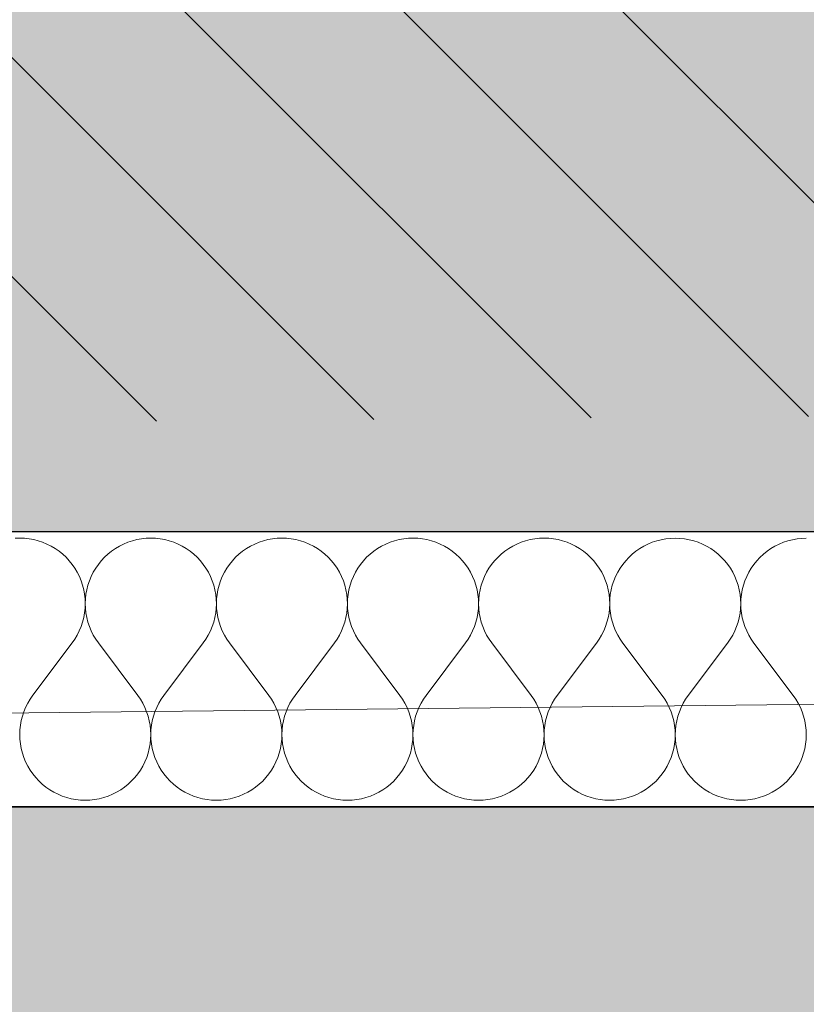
# Model space of a CAD drawing. Header units: millimetres. Extents: x -40276 to 214973, y -147941 to 35228.
# Tile 169 of 256: x -1067 to -609, y 75 to 648. Entities that reach past the tile are written whole.
import ezdxf

# ---------------------------------------------------------------- set-up
doc = ezdxf.new("R2010")
doc.units = ezdxf.units.MM
doc.header["$MEASUREMENT"] = 0
doc.linetypes.add('Wipeout_Contour', pattern=[1000, 0, -1000])
for name, color, linetype in [('1._POHLED ZÁPADNÍ_2_0_plochy', 7, 'Continuous'), ('1._POHLED ZÁPADNÍ_2_2D prvky - obecné', 7, 'Continuous'), ('1._POHLED ZÁPADNÍ_2_akustické prvky', 7, 'Continuous'), ('1._POHLED ZÁPADNÍ_2_BT_ortho', 7, 'Continuous'), ('1._POHLED ZÁPADNÍ_2_Nové_Výplně – Řezové', 7, 'Continuous'), ('1._POHLED ZÁPADNÍ_2_Výplně – Řezové', 7, 'Continuous')]:
    doc.layers.add(name, color=color, linetype=linetype)

# ---------------------------------------------------------------- blocks, each defined once
blk = doc.blocks.new('*X11', base_point=(-42174.69, -26223.67))
at = {"layer": '1._POHLED ZÁPADNÍ_2_Nové_Výplně – Řezové', "color": 21, "linetype": 'Continuous', "lineweight": 20, "true_color": 0xffaaaa}
for p, q in [((-1066.61, 346.28), (-1069.33, 346.18)), ((-1063.89, 346.18), (-1066.61, 346.28)), ((-1061.19, 345.89), (-1063.89, 346.18)), ((-1058.51, 345.4), (-1061.19, 345.89)), ((-1055.88, 344.73), (-1058.51, 345.4)), ((-1053.3, 343.87), (-1055.88, 344.73)), ((-1050.78, 342.83), (-1053.3, 343.87)), ((-1003.74, 343.86), (-1006.25, 342.82)), ((-1001.16, 344.72), (-1003.74, 343.86)), ((-998.52, 345.4), (-1001.16, 344.72)), ((-995.85, 345.88), (-998.52, 345.4)), ((-993.14, 346.17), (-995.85, 345.88)), ((-990.42, 346.27), (-993.14, 346.17)), ((-987.7, 346.17), (-990.42, 346.27)), ((-985, 345.88), (-987.7, 346.17)), ((-982.32, 345.39), (-985, 345.88)), ((-979.69, 344.72), (-982.32, 345.39)), ((-977.11, 343.86), (-979.69, 344.72)), ((-974.59, 342.82), (-977.11, 343.86)), ((-927.55, 343.85), (-930.06, 342.81)), ((-924.97, 344.71), (-927.55, 343.85)), ((-922.33, 345.38), (-924.97, 344.71)), ((-919.66, 345.87), (-922.33, 345.38)), ((-916.95, 346.16), (-919.66, 345.87)), ((-914.23, 346.25), (-916.95, 346.16)), ((-911.51, 346.16), (-914.23, 346.25)), ((-908.81, 345.86), (-911.51, 346.16)), ((-906.13, 345.38), (-908.81, 345.86)), ((-903.5, 344.71), (-906.13, 345.38)), ((-900.91, 343.85), (-903.5, 344.71)), ((-898.4, 342.81), (-900.91, 343.85)), ((-851.36, 343.84), (-853.87, 342.8)), ((-848.78, 344.7), (-851.36, 343.84)), ((-846.14, 345.37), (-848.78, 344.7)), ((-843.47, 345.85), (-846.14, 345.37)), ((-840.76, 346.15), (-843.47, 345.85)), ((-838.04, 346.24), (-840.76, 346.15)), ((-835.32, 346.14), (-838.04, 346.24)), ((-832.62, 345.85), (-835.32, 346.14)), ((-829.94, 345.37), (-832.62, 345.85)), ((-827.31, 344.7), (-829.94, 345.37)), ((-824.72, 343.84), (-827.31, 344.7)), ((-822.21, 342.79), (-824.72, 343.84)), ((-775.17, 343.83), (-777.68, 342.79)), ((-772.59, 344.69), (-775.17, 343.83)), ((-769.95, 345.36), (-772.59, 344.69)), ((-767.28, 345.84), (-769.95, 345.36)), ((-764.57, 346.13), (-767.28, 345.84)), ((-761.85, 346.23), (-764.57, 346.13)), ((-759.13, 346.13), (-761.85, 346.23)), ((-756.43, 345.84), (-759.13, 346.13)), ((-753.75, 345.36), (-756.43, 345.84)), ((-751.11, 344.68), (-753.75, 345.36)), ((-748.53, 343.82), (-751.11, 344.68)), ((-746.02, 342.78), (-748.53, 343.82)), ((-698.98, 343.82), (-701.49, 342.78)), ((-696.4, 344.68), (-698.98, 343.82)), ((-693.76, 345.35), (-696.4, 344.68)), ((-691.08, 345.83), (-693.76, 345.35)), ((-688.38, 346.12), (-691.08, 345.83)), ((-685.66, 346.22), (-688.38, 346.12)), ((-682.94, 346.12), (-685.66, 346.22)), ((-680.24, 345.83), (-682.94, 346.12)), ((-677.56, 345.35), (-680.24, 345.83)), ((-674.92, 344.67), (-677.56, 345.35)), ((-672.34, 343.81), (-674.92, 344.67)), ((-669.83, 342.77), (-672.34, 343.81)), ((-622.79, 343.81), (-625.3, 342.76)), ((-620.21, 344.66), (-622.79, 343.81)), ((-617.57, 345.34), (-620.21, 344.66)), ((-614.89, 345.82), (-617.57, 345.34)), ((-612.19, 346.11), (-614.89, 345.82)), ((-609.47, 346.21), (-612.19, 346.11)), ((-1048.35, 341.61), (-1050.78, 342.83)), ((-1046.01, 340.22), (-1048.35, 341.61)), ((-1043.78, 338.67), (-1046.01, 340.22)), ((-1041.66, 336.96), (-1043.78, 338.67)), ((-1013.26, 338.66), (-1015.38, 336.96)), ((-1011.03, 340.22), (-1013.26, 338.66)), ((-1008.69, 341.6), (-1011.03, 340.22)), ((-1006.25, 342.82), (-1008.69, 341.6)), ((-972.16, 341.6), (-974.59, 342.82)), ((-969.82, 340.21), (-972.16, 341.6)), ((-967.59, 338.66), (-969.82, 340.21)), ((-965.47, 336.95), (-967.59, 338.66)), ((-937.07, 338.65), (-939.19, 336.95)), ((-934.84, 340.2), (-937.07, 338.65)), ((-932.5, 341.59), (-934.84, 340.2)), ((-930.06, 342.81), (-932.5, 341.59)), ((-895.97, 341.59), (-898.4, 342.81)), ((-893.63, 340.2), (-895.97, 341.59)), ((-891.4, 338.65), (-893.63, 340.2)), ((-889.28, 336.94), (-891.4, 338.65)), ((-860.88, 338.64), (-863, 336.93)), ((-858.65, 340.19), (-860.88, 338.64)), ((-856.31, 341.58), (-858.65, 340.19)), ((-853.87, 342.8), (-856.31, 341.58)), ((-819.78, 341.58), (-822.21, 342.79)), ((-817.44, 340.19), (-819.78, 341.58)), ((-815.21, 338.63), (-817.44, 340.19)), ((-813.09, 336.93), (-815.21, 338.63)), ((-784.69, 338.63), (-786.81, 336.92)), ((-782.46, 340.18), (-784.69, 338.63)), ((-780.12, 341.57), (-782.46, 340.18)), ((-777.68, 342.79), (-780.12, 341.57)), ((-743.59, 341.56), (-746.02, 342.78)), ((-741.25, 340.18), (-743.59, 341.56)), ((-739.02, 338.62), (-741.25, 340.18)), ((-736.9, 336.91), (-739.02, 338.62)), ((-708.5, 338.62), (-710.62, 336.91)), ((-706.27, 340.17), (-708.5, 338.62)), ((-703.93, 341.56), (-706.27, 340.17)), ((-701.49, 342.78), (-703.93, 341.56)), ((-667.4, 341.55), (-669.83, 342.77)), ((-665.06, 340.16), (-667.4, 341.55)), ((-662.82, 338.61), (-665.06, 340.16)), ((-660.71, 336.9), (-662.82, 338.61)), ((-632.31, 338.61), (-634.43, 336.9)), ((-630.07, 340.16), (-632.31, 338.61)), ((-627.74, 341.55), (-630.07, 340.16)), ((-625.3, 342.76), (-627.74, 341.55)), ((-1039.67, 335.11), (-1041.66, 336.96)), ((-1037.82, 333.11), (-1039.67, 335.11)), ((-1036.11, 331), (-1037.82, 333.11)), ((-1019.22, 333.11), (-1020.93, 330.99)), ((-1017.37, 335.1), (-1019.22, 333.11)), ((-1015.38, 336.96), (-1017.37, 335.1)), ((-963.48, 335.09), (-965.47, 336.95)), ((-961.63, 333.1), (-963.48, 335.09)), ((-959.92, 330.98), (-961.63, 333.1)), ((-943.03, 333.1), (-944.74, 330.98)), ((-941.18, 335.09), (-943.03, 333.1)), ((-939.19, 336.95), (-941.18, 335.09)), ((-887.29, 335.08), (-889.28, 336.94)), ((-885.44, 333.09), (-887.29, 335.08)), ((-883.73, 330.97), (-885.44, 333.09)), ((-866.84, 333.09), (-868.55, 330.97)), ((-864.99, 335.08), (-866.84, 333.09)), ((-863, 336.93), (-864.99, 335.08)), ((-811.1, 335.07), (-813.09, 336.93)), ((-809.24, 333.08), (-811.1, 335.07)), ((-807.54, 330.96), (-809.24, 333.08)), ((-790.65, 333.08), (-792.36, 330.96)), ((-788.8, 335.07), (-790.65, 333.08)), ((-786.81, 336.92), (-788.8, 335.07)), ((-734.91, 335.06), (-736.9, 336.91)), ((-733.05, 333.07), (-734.91, 335.06)), ((-731.35, 330.95), (-733.05, 333.07)), ((-714.46, 333.06), (-716.17, 330.95)), ((-712.61, 335.06), (-714.46, 333.06)), ((-710.62, 336.91), (-712.61, 335.06)), ((-658.72, 335.05), (-660.71, 336.9)), ((-656.86, 333.06), (-658.72, 335.05)), ((-655.16, 330.94), (-656.86, 333.06)), ((-638.27, 333.05), (-639.98, 330.93)), ((-636.42, 335.04), (-638.27, 333.05)), ((-634.43, 336.9), (-636.42, 335.04)), ((-1034.56, 328.76), (-1036.11, 331)), ((-1033.17, 326.42), (-1034.56, 328.76)), ((-1031.96, 323.99), (-1033.17, 326.42)), ((-1023.87, 326.42), (-1025.09, 323.98)), ((-1022.48, 328.76), (-1023.87, 326.42)), ((-1020.93, 330.99), (-1022.48, 328.76)), ((-958.37, 328.75), (-959.92, 330.98)), ((-956.98, 326.41), (-958.37, 328.75)), ((-955.77, 323.97), (-956.98, 326.41)), ((-947.68, 326.41), (-948.9, 323.97)), ((-946.29, 328.75), (-947.68, 326.41)), ((-944.74, 330.98), (-946.29, 328.75)), ((-882.18, 328.74), (-883.73, 330.97)), ((-880.79, 326.4), (-882.18, 328.74)), ((-879.58, 323.96), (-880.79, 326.4)), ((-871.49, 326.39), (-872.71, 323.96)), ((-870.1, 328.73), (-871.49, 326.39)), ((-868.55, 330.97), (-870.1, 328.73)), ((-805.99, 328.72), (-807.54, 330.96)), ((-804.6, 326.38), (-805.99, 328.72)), ((-803.39, 323.95), (-804.6, 326.38)), ((-795.3, 326.38), (-796.52, 323.95)), ((-793.91, 328.72), (-795.3, 326.38)), ((-792.36, 330.96), (-793.91, 328.72)), ((-729.8, 328.71), (-731.35, 330.95)), ((-728.41, 326.37), (-729.8, 328.71)), ((-727.19, 323.94), (-728.41, 326.37)), ((-719.11, 326.37), (-720.32, 323.94)), ((-717.72, 328.71), (-719.11, 326.37)), ((-716.17, 330.95), (-717.72, 328.71)), ((-653.61, 328.7), (-655.16, 330.94)), ((-652.22, 326.36), (-653.61, 328.7)), ((-651, 323.93), (-652.22, 326.36)), ((-642.92, 326.36), (-644.13, 323.93)), ((-641.53, 328.7), (-642.92, 326.36)), ((-639.98, 330.93), (-641.53, 328.7)), ((-1030.92, 321.47), (-1031.96, 323.99)), ((-1030.06, 318.89), (-1030.92, 321.47)), ((-1026.13, 321.47), (-1026.98, 318.89)), ((-1025.09, 323.98), (-1026.13, 321.47)), ((-954.73, 321.46), (-955.77, 323.97)), ((-953.87, 318.88), (-954.73, 321.46)), ((-949.94, 321.46), (-950.79, 318.88)), ((-948.9, 323.97), (-949.94, 321.46)), ((-878.54, 321.45), (-879.58, 323.96)), ((-877.68, 318.87), (-878.54, 321.45)), ((-873.75, 321.45), (-874.6, 318.87)), ((-872.71, 323.96), (-873.75, 321.45)), ((-802.35, 321.44), (-803.39, 323.95)), ((-801.49, 318.85), (-802.35, 321.44)), ((-797.56, 321.44), (-798.41, 318.85)), ((-796.52, 323.95), (-797.56, 321.44)), ((-726.16, 321.43), (-727.19, 323.94)), ((-725.3, 318.84), (-726.16, 321.43)), ((-721.36, 321.42), (-722.22, 318.84)), ((-720.32, 323.94), (-721.36, 321.42)), ((-649.97, 321.41), (-651, 323.93)), ((-649.11, 318.83), (-649.97, 321.41)), ((-645.17, 321.41), (-646.03, 318.83)), ((-644.13, 323.93), (-645.17, 321.41)), ((-1029.39, 316.25), (-1030.06, 318.89)), ((-1028.91, 313.58), (-1029.39, 316.25)), ((-1027.66, 316.25), (-1028.14, 313.58)), ((-1026.98, 318.89), (-1027.66, 316.25)), ((-953.2, 316.24), (-953.87, 318.88)), ((-952.72, 313.56), (-953.2, 316.24)), ((-951.47, 316.24), (-951.95, 313.56)), ((-950.79, 318.88), (-951.47, 316.24)), ((-877.01, 316.23), (-877.68, 318.87)), ((-876.53, 313.55), (-877.01, 316.23)), ((-875.28, 316.23), (-875.76, 313.55)), ((-874.6, 318.87), (-875.28, 316.23)), ((-800.82, 316.22), (-801.49, 318.85)), ((-800.34, 313.54), (-800.82, 316.22)), ((-799.09, 316.22), (-799.57, 313.54)), ((-798.41, 318.85), (-799.09, 316.22)), ((-724.63, 316.21), (-725.3, 318.84)), ((-724.15, 313.53), (-724.63, 316.21)), ((-722.89, 316.21), (-723.38, 313.53)), ((-722.22, 318.84), (-722.89, 316.21)), ((-648.44, 316.19), (-649.11, 318.83)), ((-647.96, 313.52), (-648.44, 316.19)), ((-646.7, 316.19), (-647.19, 313.52)), ((-646.03, 318.83), (-646.7, 316.19)), ((-1028.62, 310.87), (-1028.91, 313.58)), ((-1028.52, 308.15), (-1028.62, 310.87)), ((-1028.43, 310.87), (-1028.52, 308.15)), ((-1028.14, 313.58), (-1028.43, 310.87)), ((-952.43, 310.86), (-952.72, 313.56)), ((-952.33, 308.14), (-952.43, 310.86)), ((-952.24, 310.86), (-952.33, 308.14)), ((-951.95, 313.56), (-952.24, 310.86)), ((-876.24, 310.85), (-876.53, 313.55)), ((-876.14, 308.13), (-876.24, 310.85)), ((-876.05, 310.85), (-876.14, 308.13)), ((-875.76, 313.55), (-876.05, 310.85)), ((-800.05, 310.84), (-800.34, 313.54)), ((-799.95, 308.12), (-800.05, 310.84)), ((-799.86, 310.84), (-799.95, 308.12)), ((-799.57, 313.54), (-799.86, 310.84)), ((-723.86, 310.82), (-724.15, 313.53)), ((-723.76, 308.1), (-723.86, 310.82)), ((-723.67, 310.82), (-723.76, 308.1)), ((-723.38, 313.53), (-723.67, 310.82)), ((-647.67, 310.81), (-647.96, 313.52)), ((-647.57, 308.09), (-647.67, 310.81)), ((-647.48, 310.81), (-647.57, 308.09)), ((-647.19, 313.52), (-647.48, 310.81)), ((-1028.92, 302.73), (-1028.62, 305.43)), ((-1028.62, 305.43), (-1028.52, 308.15)), ((-1028.52, 308.15), (-1028.43, 305.43)), ((-1028.43, 305.43), (-1028.13, 302.73)), ((-952.73, 302.72), (-952.43, 305.42)), ((-952.43, 305.42), (-952.33, 308.14)), ((-952.33, 308.14), (-952.24, 305.42)), ((-952.24, 305.42), (-951.94, 302.72)), ((-876.54, 302.7), (-876.24, 305.41)), ((-876.24, 305.41), (-876.14, 308.13)), ((-876.14, 308.13), (-876.04, 305.41)), ((-876.04, 305.41), (-875.75, 302.7)), ((-800.35, 302.69), (-800.05, 305.4)), ((-800.05, 305.4), (-799.95, 308.12)), ((-799.95, 308.12), (-799.85, 305.4)), ((-799.85, 305.4), (-799.56, 302.69)), ((-724.15, 302.68), (-723.86, 305.39)), ((-723.86, 305.39), (-723.76, 308.1)), ((-723.76, 308.1), (-723.66, 305.39)), ((-723.66, 305.39), (-723.37, 302.68)), ((-647.96, 302.67), (-647.67, 305.37)), ((-647.67, 305.37), (-647.57, 308.09)), ((-647.57, 308.09), (-647.47, 305.37)), ((-647.47, 305.37), (-647.18, 302.67)), ((-1030.08, 297.42), (-1029.4, 300.05)), ((-1029.4, 300.05), (-1028.92, 302.73)), ((-1028.13, 302.73), (-1027.65, 300.05)), ((-1027.65, 300.05), (-1026.97, 297.42)), ((-953.89, 297.4), (-953.21, 300.04)), ((-953.21, 300.04), (-952.73, 302.72)), ((-951.94, 302.72), (-951.46, 300.04)), ((-951.46, 300.04), (-950.78, 297.4)), ((-877.7, 297.39), (-877.02, 300.03)), ((-877.02, 300.03), (-876.54, 302.7)), ((-875.75, 302.7), (-875.27, 300.03)), ((-875.27, 300.03), (-874.59, 297.39)), ((-801.51, 297.38), (-800.83, 300.02)), ((-800.83, 300.02), (-800.35, 302.69)), ((-799.56, 302.69), (-799.08, 300.02)), ((-799.08, 300.02), (-798.4, 297.38)), ((-725.32, 297.37), (-724.64, 300)), ((-724.64, 300), (-724.15, 302.68)), ((-723.37, 302.68), (-722.89, 300)), ((-722.89, 300), (-722.21, 297.37)), ((-649.12, 297.36), (-648.45, 299.99)), ((-648.45, 299.99), (-647.96, 302.67)), ((-647.18, 302.67), (-646.7, 299.99)), ((-646.7, 299.99), (-646.02, 297.36)), ((-1033.2, 289.89), (-1031.98, 292.32)), ((-1031.98, 292.32), (-1030.94, 294.84)), ((-1030.94, 294.84), (-1030.08, 297.42)), ((-1026.97, 297.42), (-1026.11, 294.83)), ((-1026.11, 294.83), (-1025.07, 292.32)), ((-1025.07, 292.32), (-1023.85, 289.89)), ((-957.01, 289.88), (-955.79, 292.31)), ((-955.79, 292.31), (-954.75, 294.82)), ((-954.75, 294.82), (-953.89, 297.4)), ((-950.78, 297.4), (-949.92, 294.82)), ((-949.92, 294.82), (-948.88, 292.31)), ((-948.88, 292.31), (-947.66, 289.88)), ((-880.82, 289.87), (-879.6, 292.3)), ((-879.6, 292.3), (-878.56, 294.81)), ((-878.56, 294.81), (-877.7, 297.39)), ((-874.59, 297.39), (-873.73, 294.81)), ((-873.73, 294.81), (-872.69, 292.3)), ((-872.69, 292.3), (-871.47, 289.87)), ((-804.63, 289.86), (-803.41, 292.29)), ((-803.41, 292.29), (-802.37, 294.8)), ((-802.37, 294.8), (-801.51, 297.38)), ((-798.4, 297.38), (-797.54, 294.8)), ((-797.54, 294.8), (-796.5, 292.29)), ((-796.5, 292.29), (-795.28, 289.86)), ((-728.44, 289.84), (-727.22, 292.28)), ((-727.22, 292.28), (-726.18, 294.79)), ((-726.18, 294.79), (-725.32, 297.37)), ((-722.21, 297.37), (-721.35, 294.79)), ((-721.35, 294.79), (-720.31, 292.28)), ((-720.31, 292.28), (-719.09, 289.84)), ((-652.25, 289.83), (-651.03, 292.26)), ((-651.03, 292.26), (-649.99, 294.78)), ((-649.99, 294.78), (-649.12, 297.36)), ((-646.02, 297.36), (-645.16, 294.78)), ((-645.16, 294.78), (-644.12, 292.26)), ((-644.12, 292.26), (-642.9, 289.83)), ((-1036.15, 285.32), (-1034.59, 287.55)), ((-1034.59, 287.55), (-1033.2, 289.89)), ((-1023.85, 289.89), (-1022.46, 287.55)), ((-1022.46, 287.55), (-1020.91, 285.32)), ((-959.96, 285.31), (-958.4, 287.54)), ((-958.4, 287.54), (-957.01, 289.88)), ((-947.66, 289.88), (-946.27, 287.54)), ((-946.27, 287.54), (-944.72, 285.31)), ((-883.77, 285.3), (-882.21, 287.53)), ((-882.21, 287.53), (-880.82, 289.87)), ((-871.47, 289.87), (-870.08, 287.53)), ((-870.08, 287.53), (-868.53, 285.29)), ((-807.58, 285.29), (-806.02, 287.52)), ((-806.02, 287.52), (-804.63, 289.86)), ((-795.28, 289.86), (-793.89, 287.52)), ((-793.89, 287.52), (-792.34, 285.28)), ((-731.38, 285.27), (-729.83, 287.51)), ((-729.83, 287.51), (-728.44, 289.84)), ((-719.09, 289.84), (-717.7, 287.5)), ((-717.7, 287.5), (-716.15, 285.27)), ((-655.19, 285.26), (-653.64, 287.49)), ((-653.64, 287.49), (-652.25, 289.83)), ((-642.9, 289.83), (-641.51, 287.49)), ((-641.51, 287.49), (-639.96, 285.26)), ((-1059.01, 254.85), (-1036.15, 285.32)), ((-998.06, 254.84), (-1020.91, 285.32)), ((-982.82, 254.84), (-959.96, 285.31)), ((-921.87, 254.83), (-944.72, 285.31)), ((-906.63, 254.82), (-883.77, 285.3)), ((-845.68, 254.81), (-868.53, 285.29)), ((-830.44, 254.81), (-807.58, 285.29)), ((-769.48, 254.8), (-792.34, 285.28)), ((-754.25, 254.8), (-731.38, 285.27)), ((-693.29, 254.79), (-716.15, 285.27)), ((-678.06, 254.79), (-655.19, 285.26)), ((-617.1, 254.78), (-639.96, 285.26)), ((-1060.56, 252.61), (-1061.95, 250.28)), ((-1059.01, 254.85), (-1060.56, 252.61)), ((-996.5, 252.6), (-998.06, 254.84)), ((-995.11, 250.27), (-996.5, 252.6)), ((-984.37, 252.6), (-985.76, 250.26)), ((-982.82, 254.84), (-984.37, 252.6)), ((-920.31, 252.59), (-921.87, 254.83)), ((-918.92, 250.25), (-920.31, 252.59)), ((-908.18, 252.59), (-909.57, 250.25)), ((-906.63, 254.82), (-908.18, 252.59)), ((-844.12, 252.58), (-845.68, 254.81)), ((-842.73, 250.24), (-844.12, 252.58)), ((-831.99, 252.58), (-833.38, 250.24)), ((-830.44, 254.81), (-831.99, 252.58)), ((-767.93, 252.57), (-769.48, 254.8)), ((-766.54, 250.23), (-767.93, 252.57)), ((-755.8, 252.57), (-757.19, 250.23)), ((-754.25, 254.8), (-755.8, 252.57)), ((-691.74, 252.56), (-693.29, 254.79)), ((-690.35, 250.22), (-691.74, 252.56)), ((-679.61, 252.56), (-681, 250.22)), ((-678.06, 254.79), (-679.61, 252.56)), ((-615.55, 252.55), (-617.1, 254.78)), ((-614.16, 250.21), (-615.55, 252.55)), ((-1063.17, 247.84), (-1064.22, 245.33)), ((-1061.95, 250.28), (-1063.17, 247.84)), ((-993.89, 247.83), (-995.11, 250.27)), ((-992.85, 245.32), (-993.89, 247.83)), ((-986.98, 247.83), (-988.03, 245.32)), ((-985.76, 250.26), (-986.98, 247.83)), ((-917.7, 247.82), (-918.92, 250.25)), ((-916.66, 245.31), (-917.7, 247.82)), ((-910.79, 247.82), (-911.84, 245.31)), ((-909.57, 250.25), (-910.79, 247.82)), ((-841.51, 247.81), (-842.73, 250.24)), ((-840.47, 245.3), (-841.51, 247.81)), ((-834.6, 247.81), (-835.65, 245.3)), ((-833.38, 250.24), (-834.6, 247.81)), ((-765.32, 247.8), (-766.54, 250.23)), ((-764.28, 245.29), (-765.32, 247.8)), ((-758.41, 247.8), (-759.45, 245.29)), ((-757.19, 250.23), (-758.41, 247.8)), ((-689.13, 247.79), (-690.35, 250.22)), ((-688.09, 245.27), (-689.13, 247.79)), ((-682.22, 247.79), (-683.26, 245.27)), ((-681, 250.22), (-682.22, 247.79)), ((-612.94, 247.78), (-614.16, 250.21)), ((-611.9, 245.26), (-612.94, 247.78)), ((-1065.08, 242.75), (-1065.75, 240.12)), ((-1064.22, 245.33), (-1065.08, 242.75)), ((-991.99, 242.74), (-992.85, 245.32)), ((-991.32, 240.1), (-991.99, 242.74)), ((-988.89, 242.74), (-989.56, 240.1)), ((-988.03, 245.32), (-988.89, 242.74)), ((-915.8, 242.73), (-916.66, 245.31)), ((-915.13, 240.09), (-915.8, 242.73)), ((-912.7, 242.73), (-913.37, 240.09)), ((-911.84, 245.31), (-912.7, 242.73)), ((-839.61, 242.72), (-840.47, 245.3)), ((-838.93, 240.08), (-839.61, 242.72)), ((-836.51, 242.72), (-837.18, 240.08)), ((-835.65, 245.3), (-836.51, 242.72)), ((-763.42, 242.71), (-764.28, 245.29)), ((-762.74, 240.07), (-763.42, 242.71)), ((-760.32, 242.7), (-760.99, 240.07)), ((-759.45, 245.29), (-760.32, 242.7)), ((-687.23, 242.69), (-688.09, 245.27)), ((-686.55, 240.06), (-687.23, 242.69)), ((-684.13, 242.69), (-684.8, 240.06)), ((-683.26, 245.27), (-684.13, 242.69)), ((-611.04, 242.68), (-611.9, 245.26)), ((-610.36, 240.05), (-611.04, 242.68)), ((-1066.53, 234.73), (-1066.63, 232.02)), ((-1066.24, 237.44), (-1066.53, 234.73)), ((-1065.75, 240.12), (-1066.24, 237.44)), ((-990.83, 237.43), (-991.32, 240.1)), ((-990.54, 234.72), (-990.83, 237.43)), ((-990.44, 232), (-990.54, 234.72)), ((-990.34, 234.72), (-990.44, 232)), ((-990.05, 237.43), (-990.34, 234.72)), ((-989.56, 240.1), (-990.05, 237.43)), ((-914.64, 237.42), (-915.13, 240.09)), ((-914.35, 234.71), (-914.64, 237.42)), ((-914.25, 231.99), (-914.35, 234.71)), ((-914.15, 234.71), (-914.25, 231.99)), ((-913.86, 237.42), (-914.15, 234.71)), ((-913.37, 240.09), (-913.86, 237.42)), ((-838.45, 237.4), (-838.93, 240.08)), ((-838.16, 234.7), (-838.45, 237.4)), ((-837.67, 237.4), (-837.96, 234.7)), ((-837.18, 240.08), (-837.67, 237.4)), ((-762.26, 237.39), (-762.74, 240.07)), ((-761.97, 234.69), (-762.26, 237.39)), ((-761.48, 237.39), (-761.77, 234.69)), ((-760.99, 240.07), (-761.48, 237.39)), ((-686.07, 237.38), (-686.55, 240.06)), ((-685.78, 234.68), (-686.07, 237.38)), ((-685.29, 237.38), (-685.58, 234.68)), ((-684.8, 240.06), (-685.29, 237.38)), ((-609.88, 237.37), (-610.36, 240.05)), ((-609.59, 234.66), (-609.88, 237.37)), ((-1066.63, 232.02), (-1066.54, 229.3)), ((-1066.54, 229.3), (-1066.25, 226.59)), ((-990.83, 226.58), (-990.54, 229.29)), ((-990.54, 229.29), (-990.44, 232)), ((-990.44, 232), (-990.35, 229.29)), ((-990.35, 229.29), (-990.06, 226.58)), ((-914.64, 226.57), (-914.35, 229.27)), ((-914.35, 229.27), (-914.25, 231.99)), ((-914.25, 231.99), (-914.16, 229.27)), ((-914.16, 229.27), (-913.87, 226.57)), ((-838.45, 226.56), (-838.16, 229.26)), ((-838.06, 231.98), (-838.16, 234.7)), ((-838.16, 229.26), (-838.06, 231.98)), ((-837.96, 234.7), (-838.06, 231.98)), ((-838.06, 231.98), (-837.96, 229.26)), ((-837.96, 229.26), (-837.68, 226.56)), ((-762.25, 226.55), (-761.96, 229.25)), ((-761.87, 231.97), (-761.97, 234.69)), ((-761.96, 229.25), (-761.87, 231.97)), ((-761.77, 234.69), (-761.87, 231.97)), ((-761.87, 231.97), (-761.77, 229.25)), ((-761.77, 229.25), (-761.49, 226.55)), ((-686.06, 226.53), (-685.77, 229.24)), ((-685.68, 231.96), (-685.78, 234.68)), ((-685.77, 229.24), (-685.68, 231.96)), ((-685.58, 234.68), (-685.68, 231.96)), ((-685.68, 231.96), (-685.58, 229.24)), ((-685.58, 229.24), (-685.29, 226.53)), ((-609.87, 226.52), (-609.58, 229.23)), ((-609.49, 231.95), (-609.59, 234.66)), ((-609.58, 229.23), (-609.49, 231.95)), ((-1066.25, 226.59), (-1065.77, 223.91)), ((-1065.77, 223.91), (-1065.1, 221.28)), ((-991.98, 221.27), (-991.31, 223.9)), ((-991.31, 223.9), (-990.83, 226.58)), ((-990.06, 226.58), (-989.58, 223.9)), ((-989.58, 223.9), (-988.9, 221.27)), ((-915.79, 221.25), (-915.12, 223.89)), ((-915.12, 223.89), (-914.64, 226.57)), ((-913.87, 226.57), (-913.39, 223.89)), ((-913.39, 223.89), (-912.71, 221.25)), ((-839.6, 221.24), (-838.93, 223.88)), ((-838.93, 223.88), (-838.45, 226.56)), ((-837.68, 226.56), (-837.19, 223.88)), ((-837.19, 223.88), (-836.52, 221.24)), ((-763.41, 221.23), (-762.74, 223.87)), ((-762.74, 223.87), (-762.25, 226.55)), ((-761.49, 226.55), (-761, 223.87)), ((-761, 223.87), (-760.33, 221.23)), ((-687.22, 221.22), (-686.55, 223.86)), ((-686.55, 223.86), (-686.06, 226.53)), ((-685.29, 226.53), (-684.81, 223.86)), ((-684.81, 223.86), (-684.14, 221.22)), ((-611.03, 221.21), (-610.36, 223.84)), ((-610.36, 223.84), (-609.87, 226.52)), ((-1065.1, 221.28), (-1064.24, 218.7)), ((-1064.24, 218.7), (-1063.2, 216.18)), ((-993.88, 216.17), (-992.84, 218.68)), ((-992.84, 218.68), (-991.98, 221.27)), ((-988.9, 221.27), (-988.05, 218.68)), ((-988.05, 218.68), (-987.01, 216.17)), ((-917.69, 216.16), (-916.65, 218.67)), ((-916.65, 218.67), (-915.79, 221.25)), ((-912.71, 221.25), (-911.86, 218.67)), ((-911.86, 218.67), (-910.82, 216.16)), ((-841.5, 216.15), (-840.46, 218.66)), ((-840.46, 218.66), (-839.6, 221.24)), ((-836.52, 221.24), (-835.67, 218.66)), ((-835.67, 218.66), (-834.63, 216.15)), ((-765.31, 216.14), (-764.27, 218.65)), ((-764.27, 218.65), (-763.41, 221.23)), ((-760.33, 221.23), (-759.48, 218.65)), ((-759.48, 218.65), (-758.44, 216.14)), ((-689.12, 216.12), (-688.08, 218.64)), ((-688.08, 218.64), (-687.22, 221.22)), ((-684.14, 221.22), (-683.29, 218.64)), ((-683.29, 218.64), (-682.25, 216.12)), ((-612.93, 216.11), (-611.89, 218.63)), ((-611.89, 218.63), (-611.03, 221.21)), ((-1063.2, 216.18), (-1061.98, 213.75)), ((-1061.98, 213.75), (-1060.6, 211.41)), ((-996.48, 211.4), (-995.1, 213.74)), ((-995.1, 213.74), (-993.88, 216.17)), ((-987.01, 216.17), (-985.79, 213.74)), ((-985.79, 213.74), (-984.4, 211.4)), ((-920.29, 211.39), (-918.9, 213.73)), ((-918.9, 213.73), (-917.69, 216.16)), ((-910.82, 216.16), (-909.6, 213.72)), ((-909.6, 213.72), (-908.21, 211.38)), ((-844.1, 211.37), (-842.71, 213.71)), ((-842.71, 213.71), (-841.5, 216.15)), ((-834.63, 216.15), (-833.41, 213.71)), ((-833.41, 213.71), (-832.02, 211.37)), ((-767.91, 211.36), (-766.52, 213.7)), ((-766.52, 213.7), (-765.31, 216.14)), ((-758.44, 216.14), (-757.22, 213.7)), ((-757.22, 213.7), (-755.83, 211.36)), ((-691.72, 211.35), (-690.33, 213.69)), ((-690.33, 213.69), (-689.12, 216.12)), ((-682.25, 216.12), (-681.03, 213.69)), ((-681.03, 213.69), (-679.64, 211.35)), ((-615.53, 211.34), (-614.14, 213.68)), ((-614.14, 213.68), (-612.93, 216.11)), ((-1060.6, 211.41), (-1059.04, 209.17)), ((-1059.04, 209.17), (-1057.34, 207.05)), ((-1057.34, 207.05), (-1055.49, 205.06)), ((-1001.59, 205.05), (-999.74, 207.04)), ((-999.74, 207.04), (-998.03, 209.16)), ((-998.03, 209.16), (-996.48, 211.4)), ((-984.4, 211.4), (-982.85, 209.16)), ((-982.85, 209.16), (-981.15, 207.04)), ((-981.15, 207.04), (-979.3, 205.05)), ((-925.4, 205.04), (-923.55, 207.03)), ((-923.55, 207.03), (-921.84, 209.15)), ((-921.84, 209.15), (-920.29, 211.39)), ((-908.21, 211.38), (-906.66, 209.15)), ((-906.66, 209.15), (-904.96, 207.03)), ((-904.96, 207.03), (-903.11, 205.04)), ((-849.21, 205.03), (-847.36, 207.02)), ((-847.36, 207.02), (-845.65, 209.14)), ((-845.65, 209.14), (-844.1, 211.37)), ((-832.02, 211.37), (-830.47, 209.14)), ((-830.47, 209.14), (-828.77, 207.02)), ((-828.77, 207.02), (-826.91, 205.03)), ((-773.02, 205.02), (-771.17, 207.01)), ((-771.17, 207.01), (-769.46, 209.13)), ((-769.46, 209.13), (-767.91, 211.36)), ((-755.83, 211.36), (-754.28, 209.13)), ((-754.28, 209.13), (-752.58, 207.01)), ((-752.58, 207.01), (-750.72, 205.01)), ((-696.83, 205.01), (-694.98, 207)), ((-694.98, 207), (-693.27, 209.12)), ((-693.27, 209.12), (-691.72, 211.35)), ((-679.64, 211.35), (-678.09, 209.11)), ((-678.09, 209.11), (-676.39, 206.99)), ((-676.39, 206.99), (-674.53, 205)), ((-620.64, 204.99), (-618.79, 206.99)), ((-618.79, 206.99), (-617.08, 209.1)), ((-617.08, 209.1), (-615.53, 211.34)), ((-1055.49, 205.06), (-1053.5, 203.21)), ((-1053.5, 203.21), (-1051.38, 201.5)), ((-1051.38, 201.5), (-1049.14, 199.95)), ((-1007.94, 199.94), (-1005.7, 201.49)), ((-1005.7, 201.49), (-1003.58, 203.2)), ((-1003.58, 203.2), (-1001.59, 205.05)), ((-979.3, 205.05), (-977.31, 203.19)), ((-977.31, 203.19), (-975.19, 201.49)), ((-975.19, 201.49), (-972.95, 199.93)), ((-931.75, 199.93), (-929.51, 201.48)), ((-929.51, 201.48), (-927.39, 203.19)), ((-927.39, 203.19), (-925.4, 205.04)), ((-903.11, 205.04), (-901.11, 203.18)), ((-901.11, 203.18), (-899, 201.48)), ((-899, 201.48), (-896.76, 199.92)), ((-855.56, 199.92), (-853.32, 201.47)), ((-853.32, 201.47), (-851.2, 203.18)), ((-851.2, 203.18), (-849.21, 205.03)), ((-826.91, 205.03), (-824.92, 203.17)), ((-824.92, 203.17), (-822.81, 201.46)), ((-822.81, 201.46), (-820.57, 199.91)), ((-779.37, 199.9), (-777.13, 201.46)), ((-777.13, 201.46), (-775.01, 203.16)), ((-775.01, 203.16), (-773.02, 205.02)), ((-750.72, 205.01), (-748.73, 203.16)), ((-748.73, 203.16), (-746.62, 201.45)), ((-746.62, 201.45), (-744.38, 199.9)), ((-703.18, 199.89), (-700.94, 201.44)), ((-700.94, 201.44), (-698.82, 203.15)), ((-698.82, 203.15), (-696.83, 205.01)), ((-674.53, 205), (-672.54, 203.15)), ((-672.54, 203.15), (-670.43, 201.44)), ((-670.43, 201.44), (-668.19, 199.89)), ((-626.99, 199.88), (-624.75, 201.43)), ((-624.75, 201.43), (-622.63, 203.14)), ((-622.63, 203.14), (-620.64, 204.99)), ((-1049.14, 199.95), (-1046.8, 198.56)), ((-1046.8, 198.56), (-1044.37, 197.34)), ((-1044.37, 197.34), (-1041.86, 196.3)), ((-1041.86, 196.3), (-1039.28, 195.44)), ((-1039.28, 195.44), (-1036.64, 194.76)), ((-1036.64, 194.76), (-1033.97, 194.28)), ((-1023.12, 194.28), (-1020.44, 194.76)), ((-1020.44, 194.76), (-1017.8, 195.43)), ((-1017.8, 195.43), (-1015.22, 196.29)), ((-1015.22, 196.29), (-1012.71, 197.33)), ((-1012.71, 197.33), (-1010.28, 198.55)), ((-1010.28, 198.55), (-1007.94, 199.94)), ((-972.95, 199.93), (-970.61, 198.55)), ((-970.61, 198.55), (-968.18, 197.33)), ((-968.18, 197.33), (-965.67, 196.28)), ((-965.67, 196.28), (-963.09, 195.42)), ((-963.09, 195.42), (-960.45, 194.75)), ((-960.45, 194.75), (-957.77, 194.27)), ((-946.93, 194.27), (-944.25, 194.75)), ((-944.25, 194.75), (-941.61, 195.42)), ((-941.61, 195.42), (-939.03, 196.28)), ((-939.03, 196.28), (-936.52, 197.32)), ((-936.52, 197.32), (-934.09, 198.54)), ((-934.09, 198.54), (-931.75, 199.93)), ((-896.76, 199.92), (-894.42, 198.53)), ((-894.42, 198.53), (-891.99, 197.31)), ((-891.99, 197.31), (-889.48, 196.27)), ((-889.48, 196.27), (-886.9, 195.41)), ((-886.9, 195.41), (-884.26, 194.74)), ((-884.26, 194.74), (-881.58, 194.26)), ((-870.74, 194.25), (-868.06, 194.74)), ((-868.06, 194.74), (-865.42, 195.41)), ((-865.42, 195.41), (-862.84, 196.27)), ((-862.84, 196.27), (-860.33, 197.31)), ((-860.33, 197.31), (-857.9, 198.53)), ((-857.9, 198.53), (-855.56, 199.92)), ((-820.57, 199.91), (-818.23, 198.52)), ((-818.23, 198.52), (-815.8, 197.3)), ((-815.8, 197.3), (-813.29, 196.26)), ((-813.29, 196.26), (-810.71, 195.4)), ((-810.71, 195.4), (-808.07, 194.73)), ((-808.07, 194.73), (-805.39, 194.24)), ((-794.55, 194.24), (-791.87, 194.73)), ((-791.87, 194.73), (-789.23, 195.4)), ((-789.23, 195.4), (-786.65, 196.26)), ((-786.65, 196.26), (-784.14, 197.3)), ((-784.14, 197.3), (-781.71, 198.52)), ((-781.71, 198.52), (-779.37, 199.9)), ((-744.38, 199.9), (-742.04, 198.51)), ((-742.04, 198.51), (-739.61, 197.29)), ((-739.61, 197.29), (-737.1, 196.25)), ((-737.1, 196.25), (-734.52, 195.39)), ((-734.52, 195.39), (-731.88, 194.72)), ((-731.88, 194.72), (-729.2, 194.23)), ((-718.36, 194.23), (-715.68, 194.71)), ((-715.68, 194.71), (-713.04, 195.39)), ((-713.04, 195.39), (-710.46, 196.25)), ((-710.46, 196.25), (-707.95, 197.29)), ((-707.95, 197.29), (-705.52, 198.5)), ((-705.52, 198.5), (-703.18, 199.89)), ((-668.19, 199.89), (-665.85, 198.5)), ((-665.85, 198.5), (-663.42, 197.28)), ((-663.42, 197.28), (-660.91, 196.24)), ((-660.91, 196.24), (-658.33, 195.38)), ((-658.33, 195.38), (-655.69, 194.7)), ((-655.69, 194.7), (-653.01, 194.22)), ((-642.17, 194.22), (-639.49, 194.7)), ((-639.49, 194.7), (-636.85, 195.37)), ((-636.85, 195.37), (-634.27, 196.23)), ((-634.27, 196.23), (-631.76, 197.27)), ((-631.76, 197.27), (-629.32, 198.49)), ((-629.32, 198.49), (-626.99, 199.88)), ((-1033.97, 194.28), (-1031.26, 193.99)), ((-1031.26, 193.99), (-1028.54, 193.89)), ((-1028.54, 193.89), (-1025.82, 193.99)), ((-1025.82, 193.99), (-1023.12, 194.28)), ((-957.77, 194.27), (-955.07, 193.98)), ((-955.07, 193.98), (-952.35, 193.88)), ((-952.35, 193.88), (-949.63, 193.98)), ((-949.63, 193.98), (-946.93, 194.27)), ((-881.58, 194.26), (-878.88, 193.96)), ((-878.88, 193.96), (-876.16, 193.87)), ((-876.16, 193.87), (-873.44, 193.96)), ((-873.44, 193.96), (-870.74, 194.25)), ((-805.39, 194.24), (-802.69, 193.95)), ((-802.69, 193.95), (-799.97, 193.86)), ((-799.97, 193.86), (-797.25, 193.95)), ((-797.25, 193.95), (-794.55, 194.24)), ((-729.2, 194.23), (-726.5, 193.94)), ((-726.5, 193.94), (-723.78, 193.84)), ((-723.78, 193.84), (-721.06, 193.94)), ((-721.06, 193.94), (-718.36, 194.23)), ((-653.01, 194.22), (-650.31, 193.93)), ((-650.31, 193.93), (-647.59, 193.83)), ((-647.59, 193.83), (-644.87, 193.93)), ((-644.87, 193.93), (-642.17, 194.22))]:
    blk.add_line(p, q, dxfattribs=at)

msp = doc.modelspace()

# ---------------------------------------------------------------- hatches: boundary and pattern name
at = {"layer": '1._POHLED ZÁPADNÍ_2_0_plochy', "linetype": 'Continuous', "lineweight": 0, "true_color": 0x725616}
msp.add_hatch(color=46, dxfattribs=at).paths.add_polyline_path([(-40276.11, 380.05), (-40276.11, -1043.68), (-26430.13, -1753.82), (-207.83, -1407.24, 0.378179), (2221.6, 744.43), (1454.58, 22244.44), (546.81, 28172.03), (-1346.6, 35227.52), (-3442.11, 35227.52), (-1029.19, 25664.88), (-238.38, 17796.01), (-239.22, 14109.25), (861.41, 14093.65), (783.04, 8563.06), (-240.47, 8577.57), (-242.36, 270.44), (-4572.17, 250.22), (-4572.63, 350.63), (-5872.68, 344.56), (-5872.22, 244.16), (-7761.04, 235.34), (-7759.92, 351.1), (-8809.82, 361.27), (-8811.09, 230.44), (-11400.33, 218.35), (-11400.37, 351.08), (-12450.37, 350.77), (-12450.33, 213.45), (-13471.16, 208.68), (-13473.3, 368.51), (-14863.29, 349.89), (-14861.31, 202.19), (-20482.16, 175.95), (-20484.75, 349.86), (-26651.76, 257.8), (-26680.1, 83.42), (-26744.58, -483.48), (-39549.98, 311.19)])
at = {"layer": '1._POHLED ZÁPADNÍ_2_0_plochy', "linetype": 'Continuous', "lineweight": 20, "true_color": 0xffaaaa}
h = msp.add_hatch(dxfattribs=at)
h.set_pattern_fill('Izolační_tvárnice_0002', color=21, style=0, pattern_type=2)
h.set_pattern_definition([(315, (-10360.18, 9405.31), (63.6396, 63.6396), [])])
h.paths.add_polyline_path([(-10906.33, 18690.21), (-10970.68, 9084.15), (-20311.44, 10009.93), (-20479.41, 269.75), (-242.33, 419.76), (-238.38, 17796.01)])
at = {"layer": '1._POHLED ZÁPADNÍ_2_Výplně – Řezové', "linetype": 'Continuous', "lineweight": 13}
for points in [[(-1041.69, 1053.53), (-321.69, 349.98), (-321.69, 1199.98), (-1041.69, 1200.09)], [(-1191.69, 350.11), (-321.69, 349.98), (-1038.53, 1050.44), (-1191.69, 1050.44)]]:
    msp.add_hatch(color=254, dxfattribs=at).paths.add_polyline_path(points)

# ---------------------------------------------------------------- linework, layer by layer
at = {"layer": '1._POHLED ZÁPADNÍ_2_0_plochy', "color": 7, "linetype": 'Continuous', "lineweight": 13, "flags": 128}
msp.add_lwpolyline([(-1029.19, 25664.88), (-238.38, 17796.01), (-239.22, 14109.25), (861.41, 14093.65), (783.04, 8563.06), (-240.47, 8577.57), (-242.36, 270.44), (-4572.17, 250.22), (-4572.63, 350.63), (-5872.68, 344.56), (-5872.22, 244.16), (-7761.04, 235.34), (-7759.92, 351.1), (-8809.82, 361.27), (-8811.09, 230.44), (-11400.33, 218.35)], dxfattribs=at)

# ---------------------------------------------------------------- next in the draw order: wipeouts: each hides what was drawn before it
at = {"color": 254, "linetype": 'Wipeout_Contour', "lineweight": 0, "ltscale": 5941.464106}
msp.add_wipeout([(-1711.93, 340.19), (-1711.95, 190.19), (-162.67, 189.95), (-322.65, 349.97), (-1711.93, 350.19)], dxfattribs=at).dxf.layer = '1._POHLED ZÁPADNÍ_2_Nové_Výplně – Řezové'

# ---------------------------------------------------------------- next in the draw order: linework, layer by layer
at = {"layer": '1._POHLED ZÁPADNÍ_2_2D prvky - obecné', "color": 7, "linetype": 'Continuous', "lineweight": 25}
msp.add_line((-1711.93, 350.19), (-322.65, 349.97), dxfattribs=at)
at = {"layer": '1._POHLED ZÁPADNÍ_2_akustické prvky', "color": 1, "linetype": 'Continuous', "lineweight": 35}
msp.add_line((-162.67, 189.95), (-1711.95, 190.19), dxfattribs=at)
at = {"layer": '1._POHLED ZÁPADNÍ_2_BT_ortho', "color": 142, "linetype": 'Continuous', "lineweight": 20, "true_color": 0x0080c0, "flags": 128}
msp.add_lwpolyline([(-244.37, 253.56), (-15793.08, 84.22)], dxfattribs=at)

# ---------------------------------------------------------------- next in the draw order: block references
at = {"layer": '1._POHLED ZÁPADNÍ_2_0_plochy', "color": 9, "linetype": 'Continuous', "lineweight": 13}
msp.add_blockref('*X11', (-42174.69, -26223.67), dxfattribs=at)

doc.saveas('drawing.dxf')
